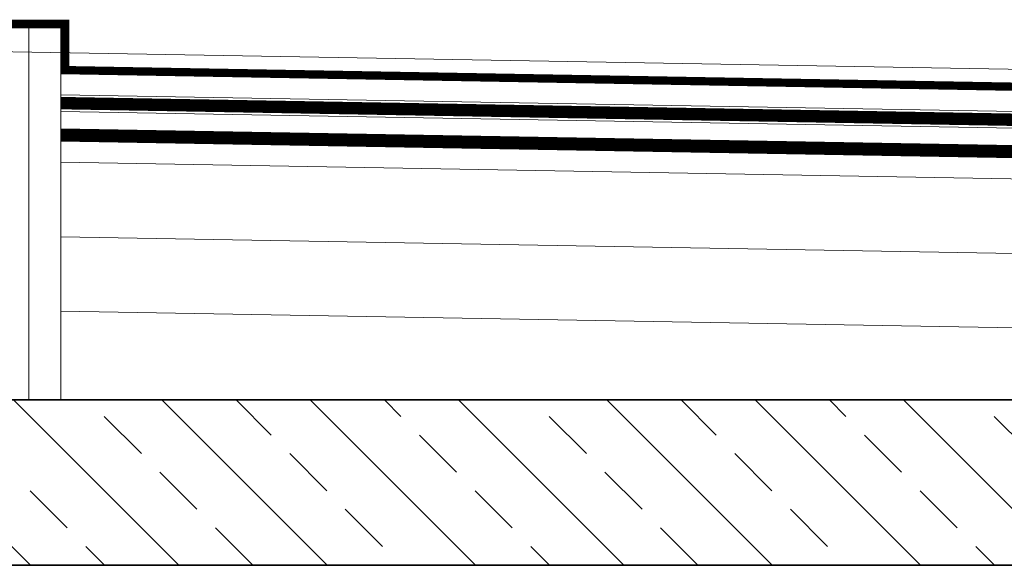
# Model space of a CAD drawing. Header units: millimetres. Extents: x 23192 to 177760, y -399809 to -79279.
# Tile 49 of 70: x 61846 to 61965, y -208014 to -207948. Entities that reach past the tile are written whole.
import ezdxf

# ---------------------------------------------------------------- set-up
doc = ezdxf.new("R2010")
doc.units = ezdxf.units.MM
doc.linetypes.add('CACHE', pattern=[9.525, 6.35, -3.175])
doc.layers.get('0').update_dxf_attribs({"lineweight": 0})
for name, color, linetype, lineweight in [('!! 0_ Istn-widok', 1, 'Continuous', 15), ('!! 1_ PROJ WARSTWY', 252, 'Continuous', 9), ('!! 1_hatch projektowane ściany', 4, 'Continuous', 5), ('!! 1_PROJ ŻELBET', 1, 'Continuous', 35), ('!! 2 _linia hydroizol', 32, 'Continuous', 9), ('!! 2_ remont Ocieplenie', 4, 'ZIGZAG', 5)]:
    doc.layers.add(name, color=color, linetype=linetype, lineweight=lineweight)
doc.linetypes.add('BATTING', pattern='A,0.00254,-2.54,[134,ltypeshp.shx,S=2.54,R=0,X=-2.54,Y=0],-5.08,[134,ltypeshp.shx,S=2.54,R=180,X=2.54,Y=0],-2.54', length=10.16254)
doc.linetypes.add('ZIGZAG', pattern='A,0.00254,-5.08,[131,ltypeshp.shx,S=5.08,R=0,X=-5.08,Y=0],-10.16,[131,ltypeshp.shx,S=5.08,R=180,X=5.08,Y=0],-5.08', length=20.32254)

msp = doc.modelspace()

# ---------------------------------------------------------------- hatches: boundary and pattern name
at = {"layer": '!! 1_hatch projektowane ściany'}
h = msp.add_hatch(dxfattribs=at)
h.set_pattern_fill('ANSI33', color=256, scale=2, angle=90)
h.set_pattern_definition([(135, (-850.502, 666.761), (-8.9802561, -8.9802561), []), (135, (-850.502, 675.741), (-8.9802561, -8.9802561), [6.35, -3.175])])
h.paths.add_polyline_path([(61831.36965, -207994.21604), (61831.36965, -208014.21604), (62250.06965, -208014.21604), (62250.06965, -207994.21604)])

# ---------------------------------------------------------------- linework, layer by layer
at = {"layer": '!! 0_ Istn-widok', "lineweight": 35, "const_width": 1}
for points in [[(61831.36965, -207948.71604), (61851.65048, -207948.71604), (61851.65048, -207954.3048)], [(62325.03274, -207962.57645), (61851.15048, -207954.3048)]]:
    msp.add_lwpolyline(points, dxfattribs=at)
at = {"layer": '!! 1_ PROJ WARSTWY'}
for points in [[(61846.15048, -207994.21604), (61851.15048, -207994.21604), (61851.15048, -207949.21604)], [(62325.06965, -207960.4615), (61831.36965, -207951.84393)], [(62315.89198, -207965.41735), (61851.15048, -207957.30526)], [(62315.85708, -207967.41705), (61851.15048, -207959.30556)], [(62315.82056, -207969.50914), (61851.15048, -207961.39829)], [(62315.79438, -207971.00891), (61851.15048, -207962.89852)], [(62315.74954, -207973.57782), (61851.15048, -207965.46822)], [(62274.53141, -207990.8611), (61851.15048, -207983.47096)], [(62250.06965, -207994.21604), (61831.36965, -207994.21604)]]:
    msp.add_lwpolyline(points, dxfattribs=at)
at = {"layer": '!! 1_PROJ ŻELBET'}
for points in [[(62250.06965, -207994.21604), (61831.36965, -207994.21604)], [(62250.06965, -208014.21604), (61831.36965, -208014.21604)]]:
    msp.add_lwpolyline(points, dxfattribs=at)
at = {"layer": '!! 2 _linia hydroizol', "linetype": 'CACHE', "ltscale": 0.5, "const_width": 1.5}
msp.add_lwpolyline([(62315.87453, -207966.4172), (61851.15048, -207958.30541)], dxfattribs=at)
at = {"layer": '!! 2 _linia hydroizol', "linetype": 'CACHE', "const_width": 1.5}
msp.add_lwpolyline([(62315.80747, -207970.25902), (61851.15048, -207962.14841)], dxfattribs=at)
at = {"layer": '!! 2_ remont Ocieplenie', "linetype": 'BATTING', "ltscale": 0.25}
msp.add_lwpolyline([(61847.26006, -207949.21604), (61847.26006, -207994.21604)], dxfattribs=at)
at = {"layer": '!! 2_ remont Ocieplenie', "linetype": 'BATTING', "ltscale": 0.75}
msp.add_lwpolyline([(62315.59247, -207982.57645), (61851.15048, -207974.46959)], dxfattribs=at)
for points in [[(61831.36965, -207949.21604), (61851.15048, -207949.21604), (61851.15048, -207954.3048)], [(61843.36965, -207949.21604), (61851.15048, -207949.21604)]]:
    msp.add_lwpolyline(points)

doc.saveas('drawing.dxf')
